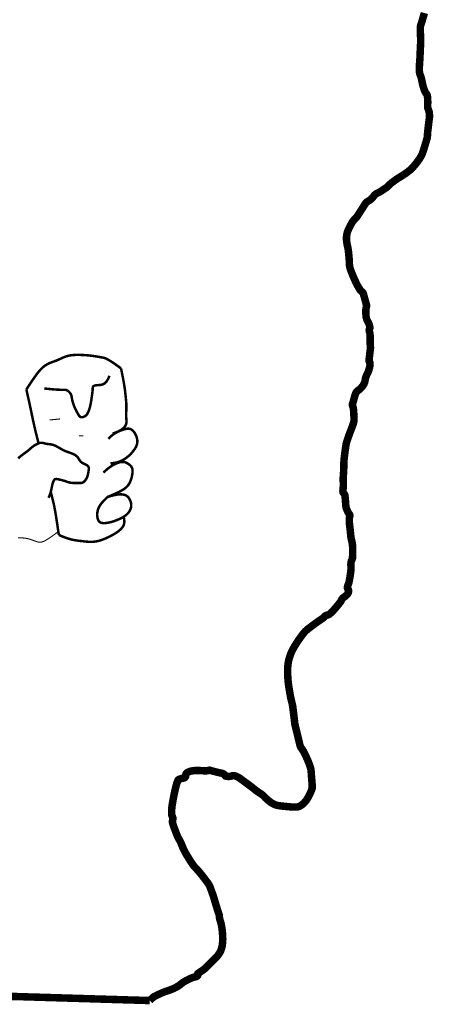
# Model space of a CAD drawing. Extents: x 0.5 to 9, y 11.5 to 22.5.
# Tile 154 of 157: x 7.939 to 8.32, y 12.869 to 13.777. Entities that reach past the tile are written whole.
import ezdxf

# ---------------------------------------------------------------- set-up
doc = ezdxf.new("R2010")
doc.units = 0
doc.header["$MEASUREMENT"] = 0
doc.layers.add('BELMONT-BORDER', color=5, linetype='CONTINUOUS')
doc.layers.add('FACE', color=160, linetype='CONTINUOUS')

msp = doc.modelspace()

# ---------------------------------------------------------------- linework, layer by layer
at = {"layer": 'BELMONT-BORDER', "color": 7, "const_width": 0.00690890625}
msp.add_lwpolyline([(8.058711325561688, 12.87221681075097, -0.02718888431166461), (8.06173600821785, 12.87509362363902, -0.060646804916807), (8.063300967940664, 12.87612979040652, -0.007673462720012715), (8.068685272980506, 12.87871972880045, -0.01471798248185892), (8.07155055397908, 12.87994320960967, -0.01568037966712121), (8.076239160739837, 12.8816163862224, 0.02197420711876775), (8.079570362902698, 12.88285263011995, 0.01913951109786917), (8.082487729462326, 12.88421742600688, 0.02016338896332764), (8.085146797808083, 12.88572640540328, 0.04690142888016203), (8.087491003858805, 12.88750930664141, -0.04822822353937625), (8.089775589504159, 12.88923733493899, -0.01516689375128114), (8.092111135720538, 12.89057725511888, -0.01267871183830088), (8.094989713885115, 12.89202204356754, -0.01366345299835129), (8.097724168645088, 12.8932186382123, -0.02137996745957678), (8.099521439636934, 12.89385928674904, -0.05534012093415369), (8.100295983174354, 12.89400751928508, 0.04542802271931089), (8.101241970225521, 12.89416924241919, 0.08734482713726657), (8.102097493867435, 12.89456612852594, 0.07278603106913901), (8.102920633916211, 12.89533901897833, 0.3070944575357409), (8.103003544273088, 12.89643289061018, -0.3855972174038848), (8.103199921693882, 12.89732870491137, -0.01655381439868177), (8.104240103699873, 12.89801890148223, 0.01155267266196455), (8.105740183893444, 12.89899279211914, 0.001763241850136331), (8.109283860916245, 12.90142997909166, 0.02701566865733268), (8.10950577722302, 12.90160221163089, 0.02543824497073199), (8.110499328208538, 12.90255582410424, -0.007653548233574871), (8.113684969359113, 12.905838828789, -0.003999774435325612), (8.116916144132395, 12.90901708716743, 0.004594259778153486), (8.119725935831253, 12.91178744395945, 0.03183569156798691), (8.121057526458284, 12.91330681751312, 0.01959596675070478), (8.122954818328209, 12.91598254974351, 0.05680515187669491), (8.124509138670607, 12.91908756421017, 0.0489541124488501), (8.125516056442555, 12.92298547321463, 0.02175897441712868), (8.125944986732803, 12.92681798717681, 0.02603075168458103), (8.1259962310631, 12.93004181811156, 0.009517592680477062), (8.125744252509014, 12.93460281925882, 0.0146512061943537), (8.125437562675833, 12.93755469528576, 0.009365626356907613), (8.124930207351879, 12.94087666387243, 0.01320599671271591), (8.124464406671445, 12.94321415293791, 0.03266977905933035), (8.123829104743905, 12.94535539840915, -0.03167024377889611), (8.123169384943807, 12.94756276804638, -0.05311308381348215), (8.122878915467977, 12.94995210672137, 0.07127661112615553), (8.122597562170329, 12.95172756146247, 0.011455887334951), (8.121914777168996, 12.95377159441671, -0.00995166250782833), (8.121121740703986, 12.95612213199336, -0.0005933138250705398), (8.119940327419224, 12.95988390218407, -0.001234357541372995), (8.119379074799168, 12.96169412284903, -0.007026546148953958), (8.118486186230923, 12.96475167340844, 0.008364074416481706), (8.117593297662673, 12.96780922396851, 0.009437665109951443), (8.117195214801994, 12.96901156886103, 0.00242421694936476), (8.11553498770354, 12.97365392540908, 0.008591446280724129), (8.11406631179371, 12.97749183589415, 0.02499812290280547), (8.11347383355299, 12.9787747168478, 0.02959266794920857), (8.11291214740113, 12.97970792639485, 0.009560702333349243), (8.110954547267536, 12.98244946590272, 0.006589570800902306), (8.107909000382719, 12.98643584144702, 0.005724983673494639), (8.104291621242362, 12.99093647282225, 0.02541752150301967), (8.100848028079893, 12.99471316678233, -0.04120109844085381), (8.09879598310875, 12.99711139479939, -0.01033436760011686), (8.097534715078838, 12.99893635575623, -0.006003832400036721), (8.095467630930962, 13.00214667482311, -0.002576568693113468), (8.093429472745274, 13.00543468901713, -0.005027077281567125), (8.092410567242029, 13.00713564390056, -0.01077844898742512), (8.09142013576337, 13.00891427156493, -0.006755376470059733), (8.0899404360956, 13.01180559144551, -0.02619261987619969), (8.088536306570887, 13.01506167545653, 0.02411777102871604), (8.087026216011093, 13.01860380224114, 0.02465861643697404), (8.085719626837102, 13.02099252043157, -0.02947397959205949), (8.084645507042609, 13.0230019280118, -0.01328955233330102), (8.084011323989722, 13.02447964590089, -0.003619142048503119), (8.081867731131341, 13.0299805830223, -0.008941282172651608), (8.080062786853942, 13.03498018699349, -0.03545079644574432), (8.079720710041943, 13.03627808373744, -0.04772593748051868), (8.079651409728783, 13.03703375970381, -0.02819400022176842), (8.079728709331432, 13.03831408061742, -0.0507667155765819), (8.07987222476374, 13.03896157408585, 0.04342886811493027), (8.080050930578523, 13.03971541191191, 0.1694612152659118), (8.079654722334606, 13.04177810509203, -0.1256020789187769), (8.07889324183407, 13.04447069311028, -0.02388870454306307), (8.078994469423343, 13.04905975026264, -0.02519084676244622), (8.079516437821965, 13.05338152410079, -0.002566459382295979), (8.080518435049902, 13.05902566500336, -0.005896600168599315), (8.080996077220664, 13.06147457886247, -0.002520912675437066), (8.081482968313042, 13.0637650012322, -0.001587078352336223), (8.082286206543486, 13.0673966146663, -0.01449841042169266), (8.083320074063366, 13.0714482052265, -0.01921080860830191), (8.084304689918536, 13.07444691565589, -0.04502549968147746), (8.084786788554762, 13.07545608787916, -0.07449772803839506), (8.085215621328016, 13.07598166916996, -0.09184696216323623), (8.08580548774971, 13.07634699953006, -0.02498901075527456), (8.088206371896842, 13.07714629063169, -0.03550038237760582), (8.089165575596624, 13.07734116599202, 0.0329870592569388), (8.09019872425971, 13.07754566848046, 0.3557891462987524), (8.091874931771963, 13.07986510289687, -0.3014626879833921), (8.093521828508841, 13.08269055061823, -0.02767327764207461), (8.095829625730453, 13.08367207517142, -0.04783004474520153), (8.097237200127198, 13.08403330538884, -0.01249913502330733), (8.100404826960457, 13.08444945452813, -0.02937746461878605), (8.101763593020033, 13.08451321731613, -0.005300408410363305), (8.10443137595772, 13.08445332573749, -0.007093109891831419), (8.106423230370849, 13.08435917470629, -0.006908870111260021), (8.107689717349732, 13.08426370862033, 0.006687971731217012), (8.108956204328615, 13.08416824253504, 0.02763572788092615), (8.1104947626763, 13.08415808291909, 0.02226745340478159), (8.112395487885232, 13.08433571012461, 0.1146052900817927), (8.113253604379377, 13.08466452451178, -0.1929302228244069), (8.113799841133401, 13.0847826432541, -0.03935303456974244), (8.114856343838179, 13.08451638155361, 0.01868421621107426), (8.117053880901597, 13.08386495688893, 0.0004775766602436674), (8.119902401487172, 13.08313802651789, 0.0009132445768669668), (8.121393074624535, 13.082762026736, 0.01327642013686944), (8.122988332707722, 13.0824074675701, -0.01072946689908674), (8.12496435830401, 13.08197882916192, -0.05988768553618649), (8.126334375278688, 13.08147142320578, -0.05627856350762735), (8.127628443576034, 13.08061100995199, -0.1660098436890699), (8.128025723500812, 13.0799520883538, 0.2032058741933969), (8.128392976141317, 13.07943163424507, 0.08873656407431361), (8.128758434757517, 13.07928637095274, 0.02048904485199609), (8.130427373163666, 13.07901643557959, 0.1163832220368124), (8.134296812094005, 13.07945298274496, -0.1594694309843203), (8.13717091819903, 13.07953288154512, -0.04568841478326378), (8.139700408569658, 13.07852316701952, -0.04112954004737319), (8.1422734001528, 13.07693386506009, -0.000285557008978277), (8.146129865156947, 13.07408582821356, -0.0007061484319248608), (8.14768708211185, 13.07293102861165, -6.62632607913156e-05), (8.150355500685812, 13.07094578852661, -0.0001576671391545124), (8.15147658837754, 13.07011094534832, -0.008930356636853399), (8.153867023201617, 13.06826237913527, 0.005962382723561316), (8.157430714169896, 13.06547255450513, 0.02780925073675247), (8.159887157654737, 13.06380400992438, -0.02726465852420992), (8.16239444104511, 13.06210491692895, -0.04484879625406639), (8.164263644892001, 13.0603990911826, 0.0283415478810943), (8.167127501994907, 13.0576070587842, 0.01974167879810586), (8.169983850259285, 13.05531347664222, 0.02939619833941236), (8.172044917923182, 13.05396813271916, 0.05021177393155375), (8.174855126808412, 13.05271591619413, 0.04774406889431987), (8.178009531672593, 13.05199916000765, 0.003357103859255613), (8.181189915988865, 13.05161147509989, 0.004247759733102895), (8.183707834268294, 13.0513433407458, 0.001816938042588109), (8.186280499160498, 13.05110089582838, 0.001474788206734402), (8.189451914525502, 13.05082307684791, 0.02012756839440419), (8.191344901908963, 13.05073939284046, 0.01400451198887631), (8.19406684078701, 13.05080494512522, 0.09275962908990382), (8.196504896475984, 13.05139402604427, 0.06662153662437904), (8.199460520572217, 13.05322698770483, 0.04602519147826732), (8.202162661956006, 13.05590088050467, 0.04791567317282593), (8.204233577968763, 13.05890911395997, 0.009893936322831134), (8.205904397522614, 13.06206156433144, 0.01355109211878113), (8.207015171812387, 13.06441808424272, 0.0136860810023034), (8.208183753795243, 13.06729358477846, 0.05258908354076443), (8.208386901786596, 13.06807754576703, 0.04096572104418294), (8.208479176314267, 13.06946128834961, 0.017057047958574), (8.20831490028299, 13.07278331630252, 0.001198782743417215), (8.208098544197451, 13.07529526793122, -0.001280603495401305), (8.207882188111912, 13.07780721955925, -0.005261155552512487), (8.20762519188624, 13.08132943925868, 0.006480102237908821), (8.20740956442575, 13.08418863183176, 0.04800448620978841), (8.206972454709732, 13.08653516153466, 0.02192090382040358), (8.205311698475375, 13.09148133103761, 0.01188311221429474), (8.20394758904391, 13.09478542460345, 0.007664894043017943), (8.201634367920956, 13.09982087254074, 0.04754836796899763), (8.198432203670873, 13.10515094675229, -0.09830215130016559), (8.197141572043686, 13.1078921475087, -0.003042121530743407), (8.196471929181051, 13.11065269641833, 0.001508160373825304), (8.195138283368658, 13.11622511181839, 0.002272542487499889), (8.192839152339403, 13.12552057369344, -0.01633481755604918), (8.192555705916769, 13.12682260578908, -0.01797864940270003), (8.192323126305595, 13.12840724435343, 0.003528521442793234), (8.191372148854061, 13.13650970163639, 0.0003317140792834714), (8.190672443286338, 13.14209826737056, 0.001340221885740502), (8.190494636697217, 13.14348089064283, 0.03272974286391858), (8.18993282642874, 13.14631024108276, -0.01590694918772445), (8.188582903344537, 13.15208496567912, -0.006710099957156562), (8.187844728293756, 13.15604240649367, -0.004071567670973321), (8.186769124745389, 13.162588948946, -0.02084414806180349), (8.186097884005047, 13.16850273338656, -0.01570845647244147), (8.185782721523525, 13.17639257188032, -0.03147881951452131), (8.186089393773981, 13.18202156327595, -0.03427537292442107), (8.18704644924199, 13.18711068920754, -0.03022729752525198), (8.188628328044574, 13.19196782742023, -0.03082174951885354), (8.190748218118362, 13.19650712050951, -0.01365310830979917), (8.192955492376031, 13.20031054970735, -0.01130013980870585), (8.195848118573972, 13.2047669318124, -0.01822583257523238), (8.200659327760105, 13.21129970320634, -0.0447448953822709), (8.202941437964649, 13.2136975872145, -0.01658173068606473), (8.205531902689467, 13.21582490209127, -0.006726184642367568), (8.212153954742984, 13.22076486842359, -0.01264200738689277), (8.21680538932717, 13.22396208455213, 0.02677283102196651), (8.218959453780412, 13.22553410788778, 0.0564739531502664), (8.219473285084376, 13.22605979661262, -0.03917712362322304), (8.2201862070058, 13.22684139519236, -0.1501642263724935), (8.2223110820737, 13.22788070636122, 0.138713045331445), (8.224628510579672, 13.22895046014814, 0.02433702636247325), (8.226928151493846, 13.23112219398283, 0.01588725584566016), (8.230171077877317, 13.23472005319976, 0.004972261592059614), (8.232890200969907, 13.23800227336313, 0.009203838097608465), (8.234308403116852, 13.23981649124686, 0.06001587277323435), (8.235521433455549, 13.24190978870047, -0.08561951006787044), (8.236448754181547, 13.24333719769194, -0.06696083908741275), (8.237485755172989, 13.24419328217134, 0.04266933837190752), (8.23917177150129, 13.24545301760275, 0.01643457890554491), (8.24037071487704, 13.24659218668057, 0.02273453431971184), (8.241170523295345, 13.24748119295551, 0.0877229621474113), (8.241611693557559, 13.24826589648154, 0.04876438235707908), (8.241994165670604, 13.24983070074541, 0.2120539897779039), (8.24143523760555, 13.25180677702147, -0.2199627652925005), (8.240923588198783, 13.25372598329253, -0.06060104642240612), (8.241546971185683, 13.25578824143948, 0.05049502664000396), (8.242343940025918, 13.25824491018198, 0.01465401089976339), (8.2434854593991, 13.26439614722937, 0.01751279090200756), (8.244107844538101, 13.26959449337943, 0.04070423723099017), (8.244117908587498, 13.27322149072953, -0.0495960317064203), (8.244179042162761, 13.27619999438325, -0.09582448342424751), (8.24506810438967, 13.27896881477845, 0.1231040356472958), (8.24564641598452, 13.28117118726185, 0.003746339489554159), (8.245655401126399, 13.28325089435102, -0.003374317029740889), (8.245663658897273, 13.28555989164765, -0.00237103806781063), (8.245713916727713, 13.28889526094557, 0.005253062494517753), (8.24572792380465, 13.29040086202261, 0.02564511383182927), (8.245681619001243, 13.2912823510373, 0.00909880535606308), (8.245379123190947, 13.2937503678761, 0.03234913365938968), (8.244656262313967, 13.29722993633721, -0.03886627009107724), (8.244092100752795, 13.30013497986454, -0.005632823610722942), (8.243805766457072, 13.30290904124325, 0.004278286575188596), (8.243438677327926, 13.30656234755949, 0.003884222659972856), (8.243055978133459, 13.30983329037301, -0.004621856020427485), (8.24273840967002, 13.31258269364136, -0.02247397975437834), (8.242664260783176, 13.31380052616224, -0.008176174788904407), (8.242665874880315, 13.3171527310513, -0.08609120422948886), (8.242996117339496, 13.31888301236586, 0.1257314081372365), (8.243129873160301, 13.32009183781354, 0.1625649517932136), (8.24258209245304, 13.32119121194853, -0.08935092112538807), (8.241331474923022, 13.32299458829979, -0.02028318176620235), (8.239795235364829, 13.32675807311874, -0.06151687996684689), (8.239496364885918, 13.32806924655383, -0.009182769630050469), (8.239304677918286, 13.33037710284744, 0.005712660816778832), (8.239022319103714, 13.33408870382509, 0.002096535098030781), (8.238801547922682, 13.33649353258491, 0.003018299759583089), (8.238631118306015, 13.33816229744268, 0.1962386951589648), (8.237621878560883, 13.34003022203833, -0.2134135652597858), (8.236745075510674, 13.34178931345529, -0.04589158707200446), (8.23685895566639, 13.34407243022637, 0.0342212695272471), (8.237082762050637, 13.34712690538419, 0.009733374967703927), (8.237004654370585, 13.35242517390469, -0.02076857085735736), (8.237022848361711, 13.35490929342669, -0.008390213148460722), (8.237184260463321, 13.35736499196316, 0.006439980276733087), (8.237407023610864, 13.36056341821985, 0.0131690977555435), (8.237589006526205, 13.36656385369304, -0.01911450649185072), (8.237763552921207, 13.37069691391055, -0.008961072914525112), (8.237999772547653, 13.37309092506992, -0.003329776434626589), (8.238793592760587, 13.37951565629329, -0.004058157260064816), (8.23946249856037, 13.38434227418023, -0.01639125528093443), (8.239676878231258, 13.3855297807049, -0.01979384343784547), (8.240026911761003, 13.38689511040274, -0.009075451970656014), (8.240960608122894, 13.38982301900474, -0.003025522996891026), (8.242433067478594, 13.394081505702, -0.006948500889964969), (8.24311109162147, 13.39592265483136, -0.002765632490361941), (8.24361384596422, 13.39721016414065, 0.0008444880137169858), (8.244116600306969, 13.39849767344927, 0.005211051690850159), (8.245406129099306, 13.4019218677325, 0.006616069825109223), (8.24635775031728, 13.40464219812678, 0.03706782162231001), (8.246877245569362, 13.4066836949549, 0.0480715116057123), (8.24700557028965, 13.40830450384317, 0.007704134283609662), (8.246943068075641, 13.41022883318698, 0.003538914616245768), (8.24671285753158, 13.41441373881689, 0.0007238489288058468), (8.246649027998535, 13.41541789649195, 0.0004484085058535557), (8.246542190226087, 13.41703862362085, 0.07830658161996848), (8.245695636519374, 13.42077142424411, -0.1581455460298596), (8.245569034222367, 13.42269808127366, -0.01792958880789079), (8.245880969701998, 13.42376702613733, 0.008543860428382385), (8.246577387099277, 13.42599700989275, 0.006412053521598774), (8.24752578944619, 13.42938703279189, -0.01021379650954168), (8.248137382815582, 13.43151077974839, -0.05515525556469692), (8.248634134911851, 13.43265053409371, -0.03827769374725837), (8.24964075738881, 13.43412908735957, -0.08448295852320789), (8.25089924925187, 13.43525076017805, 0.05773132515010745), (8.252818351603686, 13.43678606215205, 0.03488079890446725), (8.255073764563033, 13.43940487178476, 0.04989883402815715), (8.256320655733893, 13.44147778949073, 0.08159689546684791), (8.257236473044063, 13.44467485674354, -0.07218285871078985), (8.258202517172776, 13.44830240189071, -0.01907009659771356), (8.2593232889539, 13.45066759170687, 0.02748976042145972), (8.260073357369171, 13.45232186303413, 0.01748914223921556), (8.260609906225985, 13.45385942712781, 0.01189050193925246), (8.261264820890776, 13.45616301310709, 0.03769393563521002), (8.261655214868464, 13.45833474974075, 0.04279824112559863), (8.261688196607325, 13.46027865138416, 0.1478845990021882), (8.261124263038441, 13.4617668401, -0.1943164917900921), (8.260793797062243, 13.4629516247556, -0.002644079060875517), (8.261065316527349, 13.46525919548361, 0.001533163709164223), (8.261542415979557, 13.46923774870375, 0.0001674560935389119), (8.262069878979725, 13.47376653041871, 0.002445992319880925), (8.262104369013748, 13.47407676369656, 0.05839852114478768), (8.262089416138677, 13.47545655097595, -0.02880412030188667), (8.261894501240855, 13.47824013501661, -0.008122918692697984), (8.261904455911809, 13.48077382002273, 0.00933587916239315), (8.261914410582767, 13.48330750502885, 0.009851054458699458), (8.26186898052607, 13.48462594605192, 0.005039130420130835), (8.261703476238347, 13.48719941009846, 0.06383576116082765), (8.261356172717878, 13.48889701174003, -0.06208570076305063), (8.260993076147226, 13.49064082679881, -0.1555805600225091), (8.261307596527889, 13.49199994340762, 0.1625005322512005), (8.261591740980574, 13.4933079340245, 0.03914571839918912), (8.261393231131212, 13.49435982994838, 0.01926598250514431), (8.260744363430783, 13.49643317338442, 0.05133797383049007), (8.259470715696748, 13.49910786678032, -0.06395092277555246), (8.258501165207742, 13.50128320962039, -0.05009711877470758), (8.258065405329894, 13.50353162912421, -0.02355055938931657), (8.257850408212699, 13.50838924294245, -0.06442262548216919), (8.258383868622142, 13.51242166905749, 0.1339490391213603), (8.258371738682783, 13.51440478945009, 0.0001374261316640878), (8.258127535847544, 13.5152779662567, 3.498309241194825e-05), (8.257167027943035, 13.51870780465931, 5.864013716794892e-05), (8.255777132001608, 13.52366735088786, 0.0003130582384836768), (8.255516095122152, 13.52459615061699, 0.1758996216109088), (8.254547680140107, 13.52594452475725, -0.09960761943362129), (8.252543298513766, 13.52800121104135, -0.007683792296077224), (8.250867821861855, 13.53068201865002, -0.01676697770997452), (8.250160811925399, 13.53194689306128, -0.005871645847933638), (8.24885493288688, 13.5345536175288, -0.006045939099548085), (8.247647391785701, 13.53711470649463, -0.006159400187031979), (8.246835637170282, 13.53895128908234, -0.002977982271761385), (8.245226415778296, 13.54277985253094, -0.01853269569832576), (8.24339364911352, 13.5477256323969, -0.04495710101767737), (8.242901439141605, 13.54984721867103, -0.02965472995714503), (8.242685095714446, 13.55258623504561, 0.01770459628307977), (8.24243254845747, 13.55717876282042, 0.002412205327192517), (8.241981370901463, 13.56190542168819, 0.004294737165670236), (8.241692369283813, 13.56455661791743, 0.03033823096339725), (8.241221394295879, 13.5671771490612, -0.01960954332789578), (8.240406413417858, 13.57121269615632, -0.03483880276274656), (8.240034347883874, 13.57531693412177, -0.04443484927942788), (8.240254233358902, 13.57854299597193, -0.05264676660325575), (8.241181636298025, 13.5820004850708, -0.03274244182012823), (8.2435912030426, 13.5872169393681, -0.006895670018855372), (8.245082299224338, 13.58987036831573, -0.0185355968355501), (8.245686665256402, 13.59082831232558, -0.0550626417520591), (8.248011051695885, 13.59353305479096, 0.06063351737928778), (8.250095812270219, 13.59601417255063, 0.004094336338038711), (8.251469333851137, 13.59815942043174, -0.002517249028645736), (8.253692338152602, 13.60165567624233, -0.002666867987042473), (8.256731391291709, 13.60632768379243, -0.007271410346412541), (8.257879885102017, 13.60801877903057, -0.1220244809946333), (8.259581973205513, 13.60950206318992, 0.0679612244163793), (8.262871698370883, 13.61179975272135, 0.05840064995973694), (8.265255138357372, 13.61457983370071, -0.09344339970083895), (8.266870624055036, 13.61621805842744, -0.04410508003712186), (8.268864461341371, 13.61735406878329, 0.03269040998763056), (8.271586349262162, 13.61882374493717, 0.008986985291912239), (8.275725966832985, 13.62152657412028, 0.02032325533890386), (8.277483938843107, 13.62282738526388, 0.03893076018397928), (8.279277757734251, 13.62451702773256, -0.03916136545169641), (8.281071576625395, 13.62620667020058, -0.01218295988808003), (8.283932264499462, 13.62839428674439, -0.01170274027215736), (8.287015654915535, 13.63052684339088, -0.009097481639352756), (8.28950833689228, 13.63210175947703, 0.007941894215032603), (8.29236782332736, 13.63389919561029, 0.0115808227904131), (8.294684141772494, 13.63548461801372, 0.008333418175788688), (8.29781261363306, 13.63781412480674, 0.04082256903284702), (8.30042190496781, 13.64018857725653, 0.02220157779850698), (8.304628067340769, 13.64511704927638, 0.02813461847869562), (8.308548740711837, 13.65077669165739, 0.05512732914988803), (8.310046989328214, 13.65396379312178, 0.005017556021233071), (8.311058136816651, 13.65702258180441, 0.003509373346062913), (8.312429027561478, 13.66141987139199, 0.002576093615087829), (8.314220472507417, 13.66742228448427, 0.02143079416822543), (8.314401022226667, 13.66815363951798, 0.04211088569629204), (8.314675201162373, 13.67052720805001, -0.0220403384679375), (8.315016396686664, 13.67507371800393, -0.0003450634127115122), (8.315544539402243, 13.67946599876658, -0.0004535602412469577), (8.31595168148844, 13.68280695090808, -0.003055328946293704), (8.316231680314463, 13.68497761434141, 0.003074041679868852), (8.31651167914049, 13.68714827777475, 0.04622665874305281), (8.316556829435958, 13.68866557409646, 0.02153659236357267), (8.316213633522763, 13.69190018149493, 0.07433117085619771), (8.315438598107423, 13.6944310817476, -0.09116267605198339), (8.31487443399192, 13.69652044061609, -0.03858463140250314), (8.314864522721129, 13.69859623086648, 0.02451884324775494), (8.314940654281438, 13.70185909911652, 0.01372972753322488), (8.314730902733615, 13.70580126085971, 0.03832900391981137), (8.314509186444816, 13.70719971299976, 0.1198530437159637), (8.31359247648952, 13.70899359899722, -0.08659486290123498), (8.312172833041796, 13.71137143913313, -0.01057672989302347), (8.31103170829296, 13.71455354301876, -0.01812914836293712), (8.31047345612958, 13.71644556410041, -0.0164307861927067), (8.309853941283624, 13.71924483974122, 0.01300915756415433), (8.309095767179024, 13.72278528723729, 0.03536063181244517), (8.307974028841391, 13.72631544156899, -0.05580901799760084), (8.307353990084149, 13.72858349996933, -0.03643615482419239), (8.307175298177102, 13.73074413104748, -0.01756715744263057), (8.307289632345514, 13.73523477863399, -0.003901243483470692), (8.307585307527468, 13.73955152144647, 0.00751497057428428), (8.307722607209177, 13.74179361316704, 0.0008077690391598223), (8.307921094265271, 13.74624947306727, -0.000521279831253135), (8.308119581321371, 13.75070533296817, -0.001750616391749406), (8.308291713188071, 13.75421114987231, 0.003696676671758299), (8.308463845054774, 13.75771696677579, 0.02913733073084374), (8.308432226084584, 13.75962247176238, -0.01124530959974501), (8.30817397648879, 13.76455011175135, -0.01011691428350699), (8.30811901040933, 13.77025319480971, -0.05304064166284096), (8.308245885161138, 13.77133659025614, -0.03579146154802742), (8.30871201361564, 13.77287549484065, 0.02118939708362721), (8.309574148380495, 13.77544867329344, 0.0009954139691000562), (8.3109890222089, 13.7803889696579, 0.001658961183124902), (8.311822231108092, 13.78335772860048, 0.003276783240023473)], format="xyb", dxfattribs=at)
msp.add_lwpolyline([(7.078205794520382, 12.905815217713), (7.338376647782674, 12.90190287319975), (7.338269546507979, 12.89847210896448), (7.597263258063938, 12.89125435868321), (7.59708016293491, 12.88613031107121), (8.058711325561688, 12.87221681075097)], dxfattribs=at)
at = {"layer": 'FACE', "color": 7}
for points, const_width in [([(7.945004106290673, 13.43599116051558), (7.947620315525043, 13.4399877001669), (7.949966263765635, 13.44351872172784), (7.95208146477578, 13.44661712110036), (7.95400543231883, 13.44931579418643), (7.955777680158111, 13.45164763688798), (7.957437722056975, 13.45364554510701), (7.959025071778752, 13.45534241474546), (7.960579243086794, 13.45677114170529), (7.962132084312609, 13.45796498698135), (7.963684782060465, 13.45895867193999), (7.965230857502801, 13.45978728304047), (7.966763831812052, 13.46048590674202), (7.968277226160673, 13.4610896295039), (7.969764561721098, 13.46163353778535), (7.971219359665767, 13.46215271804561), (7.972635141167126, 13.46268225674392), (7.97400871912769, 13.46324855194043), (7.975350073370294, 13.46384324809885), (7.976672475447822, 13.4644493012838), (7.977989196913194, 13.46504966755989), (7.979313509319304, 13.46562730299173), (7.98065868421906, 13.46616516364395), (7.982037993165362, 13.46664620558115), (7.983464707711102, 13.46705338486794), (7.98494767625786, 13.46737407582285), (7.98647805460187, 13.46761332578), (7.988042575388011, 13.46778060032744), (7.989627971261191, 13.46788536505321), (7.991220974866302, 13.46793708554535), (7.992808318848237, 13.46794522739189), (7.994376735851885, 13.46791925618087), (7.995912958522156, 13.46786863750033), (7.997406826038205, 13.46780121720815), (7.998860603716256, 13.46771836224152), (8.000279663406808, 13.46761981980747), (8.001669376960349, 13.46750533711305), (8.003035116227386, 13.46737466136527), (8.004382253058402, 13.46722753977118), (8.005716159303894, 13.4670637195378), (8.007042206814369, 13.46688294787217), (8.008361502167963, 13.46668604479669), (8.009658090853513, 13.46647812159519), (8.010911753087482, 13.46626536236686), (8.012102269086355, 13.46605395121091), (8.01320941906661, 13.46585007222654), (8.014212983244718, 13.46565990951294), (8.015092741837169, 13.46548964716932), (8.015828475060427, 13.46534546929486), (8.016410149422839, 13.46523002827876), (8.01686847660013, 13.46513184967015), (8.017244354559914, 13.46503592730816), (8.017578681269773, 13.4649272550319), (8.017912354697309, 13.46479082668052), (8.018286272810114, 13.46461163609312), (8.018741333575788, 13.46437467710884), (8.019318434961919, 13.46406494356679), (8.020056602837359, 13.46366404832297), (8.020987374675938, 13.4631400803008), (8.02214041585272, 13.46245774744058), (8.023545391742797, 13.46158175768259), (8.025231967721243, 13.46047681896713), (8.027229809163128, 13.4591076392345), (8.029568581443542, 13.45743892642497), (8.03227794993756, 13.45543538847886)], 0.002302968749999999), ([(8.032277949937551, 13.45543538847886), (8.033336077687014, 13.45019736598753), (8.034173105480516, 13.44584647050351), (8.034820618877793, 13.44225997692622), (8.035310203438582, 13.43931516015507), (8.035673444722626, 13.43688929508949), (8.035941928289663, 13.43485965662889), (8.036147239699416, 13.43310351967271), (8.036320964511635, 13.43149815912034), (8.036488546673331, 13.42994145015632), (8.036650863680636, 13.42841366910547), (8.036802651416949, 13.42691569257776), (8.036938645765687, 13.42544839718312), (8.037053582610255, 13.42401265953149), (8.037142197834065, 13.42260935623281), (8.037199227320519, 13.42123936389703), (8.037219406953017, 13.41990355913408), (8.03720079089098, 13.41860002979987), (8.037154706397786, 13.41731570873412), (8.037095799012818, 13.41603474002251), (8.037038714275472, 13.41474126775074), (8.03699809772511, 13.41341943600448), (8.036988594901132, 13.41205338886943), (8.037024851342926, 13.41062727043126), (8.037121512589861, 13.40912522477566), (8.037259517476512, 13.40753690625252), (8.037284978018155, 13.40587401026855), (8.037010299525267, 13.40415374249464), (8.036247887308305, 13.40239330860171), (8.034810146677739, 13.40060991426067), (8.03250948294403, 13.39882076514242), (8.029158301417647, 13.39704306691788), (8.024569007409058, 13.39529402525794)], 0.002302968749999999), ([(7.961494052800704, 13.43697032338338), (7.96700336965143, 13.4363740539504), (7.97128202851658, 13.43600066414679), (7.974509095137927, 13.43580099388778), (7.976863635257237, 13.43572588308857), (7.978524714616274, 13.43572617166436), (7.979671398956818, 13.43575269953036), (7.980482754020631, 13.43575630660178), (7.981137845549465, 13.43568783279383), (7.981783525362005, 13.43550883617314), (7.98243778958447, 13.43522374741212), (7.983086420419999, 13.43484771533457), (7.983715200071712, 13.43439588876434), (7.984309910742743, 13.43388341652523), (7.98485633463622, 13.43332544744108), (7.985340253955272, 13.43273713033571), (7.98574745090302, 13.43213361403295), (7.986068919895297, 13.43152626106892), (7.98631650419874, 13.43091128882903), (7.986507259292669, 13.43028112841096), (7.986658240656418, 13.42962821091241), (7.986786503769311, 13.42894496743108), (7.986909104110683, 13.42822382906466), (7.987043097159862, 13.42745722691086), (7.987205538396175, 13.42663759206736), (7.987409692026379, 13.42576114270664), (7.987653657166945, 13.42483924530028), (7.987931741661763, 13.42388705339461), (7.988238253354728, 13.42291972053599), (7.988567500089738, 13.42195240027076), (7.988913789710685, 13.42100024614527), (7.989271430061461, 13.42007841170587), (7.989634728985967, 13.4192020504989), (7.989998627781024, 13.41838284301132), (7.990360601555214, 13.41761857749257), (7.990718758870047, 13.41690356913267), (7.991071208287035, 13.41623213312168), (7.991416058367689, 13.41559858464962), (7.991751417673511, 13.41499723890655), (7.992075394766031, 13.41442241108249), (7.992386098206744, 13.4138684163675), (7.992682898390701, 13.41333178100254), (7.992970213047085, 13.41281787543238), (7.993253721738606, 13.41233428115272), (7.99353910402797, 13.41188857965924), (7.993832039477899, 13.41148835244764), (7.994138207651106, 13.41114118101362), (7.994463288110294, 13.41085464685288), (7.994812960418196, 13.4106363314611), (7.995191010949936, 13.41049128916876), (7.99559365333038, 13.41041446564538), (7.996015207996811, 13.41039827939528), (7.996449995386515, 13.41043514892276), (7.996892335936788, 13.41051749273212), (7.997336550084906, 13.41063772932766), (7.99777695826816, 13.4107882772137), (7.998207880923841, 13.41096155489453), (7.998624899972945, 13.41115282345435), (7.999028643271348, 13.41136871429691), (7.99942100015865, 13.41161870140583), (7.999803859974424, 13.41191225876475), (8.000179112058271, 13.41225886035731), (8.000548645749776, 13.41266798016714), (8.000914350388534, 13.41314909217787), (8.001278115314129, 13.41371167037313), (8.001641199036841, 13.41436392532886), (8.0020023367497, 13.41510901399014), (8.002359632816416, 13.41594882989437), (8.002711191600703, 13.41688526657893), (8.003055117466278, 13.41792021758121), (8.003389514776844, 13.4190555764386), (8.003712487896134, 13.42029323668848), (8.004022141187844, 13.42163509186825), (8.00431658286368, 13.42307608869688), (8.004593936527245, 13.42458338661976), (8.004852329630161, 13.42611719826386), (8.005089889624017, 13.42763773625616), (8.005304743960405, 13.42910521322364), (8.005495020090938, 13.43047984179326), (8.005658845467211, 13.43172183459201), (8.005794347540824, 13.43279140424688), (8.005900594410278, 13.43366076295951), (8.005980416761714, 13.43435012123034), (8.006037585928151, 13.43489168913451), (8.006075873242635, 13.43531767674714), (8.006099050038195, 13.43566029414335), (8.006110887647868, 13.43595175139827), (8.006115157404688, 13.43622425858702), (8.006115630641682, 13.43651002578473), (8.006117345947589, 13.43683368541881), (8.006130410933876, 13.43718955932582), (8.006166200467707, 13.43756439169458), (8.006236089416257, 13.43794492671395), (8.00635145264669, 13.43831790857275), (8.006523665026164, 13.43867008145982), (8.006764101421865, 13.43898818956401), (8.007084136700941, 13.43925897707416), (8.00749277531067, 13.43947313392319), (8.007989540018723, 13.43963713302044), (8.008571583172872, 13.43976139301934), (8.009236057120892, 13.43985633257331), (8.009980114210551, 13.43993237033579), (8.01080090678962, 13.4399999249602), (8.011695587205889, 13.44006941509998), (8.012661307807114, 13.44015125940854), (8.013693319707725, 13.44026787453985), (8.014779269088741, 13.4404896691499), (8.015904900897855, 13.44089904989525), (8.01705596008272, 13.44157842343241), (8.01821819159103, 13.44261019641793), (8.01937734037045, 13.44407677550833), (8.020519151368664, 13.44606056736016), (8.021629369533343, 13.44864397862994)], 0.002302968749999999), ([(7.956273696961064, 13.38628014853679), (7.956267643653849, 13.38630335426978), (7.955567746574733, 13.38903163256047), (7.954872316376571, 13.39178796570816), (7.95418980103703, 13.39454543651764), (7.953528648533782, 13.3972771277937), (7.952888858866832, 13.39998303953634), (7.952270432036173, 13.40266317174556), (7.951673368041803, 13.40531752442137), (7.951097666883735, 13.40794609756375), (7.950543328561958, 13.41054889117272), (7.95001035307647, 13.41312590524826), (7.949475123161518, 13.41572678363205), (7.948914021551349, 13.41840117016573), (7.948327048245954, 13.4211490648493), (7.947714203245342, 13.42397046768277), (7.947075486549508, 13.42686537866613), (7.946410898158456, 13.42983379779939), (7.945720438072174, 13.43287572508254), (7.945004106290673, 13.43599116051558)], 0.002302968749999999), ([(7.966360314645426, 13.40787215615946), (7.97606006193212, 13.40884755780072)], 0.0009694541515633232), ([(8.020691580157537, 13.39044173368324), (8.02222903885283, 13.39215008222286), (8.023903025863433, 13.39364536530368), (8.025668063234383, 13.3949417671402), (8.027478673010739, 13.39605347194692), (8.029289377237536, 13.39699466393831), (8.03105469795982, 13.39777952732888), (8.032729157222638, 13.39842224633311), (8.034267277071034, 13.3989370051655), (8.035634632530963, 13.39933578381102), (8.036841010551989, 13.39962174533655), (8.0379072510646, 13.39979584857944), (8.038854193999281, 13.39985905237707), (8.039702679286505, 13.3998123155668), (8.04047354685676, 13.39965659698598), (8.041187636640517, 13.39939285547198), (8.041865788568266, 13.39902204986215), (8.042524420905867, 13.39854687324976), (8.043162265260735, 13.39797695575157), (8.04377363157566, 13.39732366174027), (8.044352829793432, 13.39659835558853), (8.044894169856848, 13.39581240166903), (8.045391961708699, 13.39497716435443), (8.045840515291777, 13.39410400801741), (8.04623414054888, 13.39320429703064), (8.046567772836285, 13.39228838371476), (8.046838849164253, 13.39136257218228), (8.04704543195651, 13.39043215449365), (8.047185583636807, 13.38950242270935), (8.047257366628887, 13.38857866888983), (8.047258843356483, 13.38766618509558), (8.047188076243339, 13.38677026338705), (8.047043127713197, 13.38589619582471), (8.046824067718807, 13.38504847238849), (8.046538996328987, 13.38422837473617), (8.04619802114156, 13.38343638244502), (8.045811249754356, 13.38267297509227), (8.045388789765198, 13.38193863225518), (8.044940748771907, 13.38123383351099), (8.044477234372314, 13.38055905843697), (8.04400835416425, 13.37991478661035), (8.04354360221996, 13.37930208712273), (8.043090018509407, 13.37872438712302), (8.042654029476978, 13.37818570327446), (8.042242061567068, 13.37769005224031), (8.041860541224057, 13.37724145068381), (8.041515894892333, 13.37684391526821), (8.04121454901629, 13.37650146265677), (8.04096293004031, 13.37621810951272), (8.040760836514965, 13.37599238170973), (8.040581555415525, 13.37580084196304), (8.040391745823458, 13.37561456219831), (8.040158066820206, 13.3754046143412), (8.039847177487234, 13.37514207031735), (8.03942573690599, 13.37479800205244), (8.038860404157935, 13.37434348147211), (8.038117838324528, 13.37374958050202), (8.03716617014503, 13.37300170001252), (8.035979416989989, 13.37214255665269), (8.034533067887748, 13.37122919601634), (8.032802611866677, 13.37031866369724), (8.030763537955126, 13.36946800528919), (8.028391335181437, 13.36873426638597), (8.025661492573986, 13.36817449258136), (8.022549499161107, 13.36784572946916)], 0.002302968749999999), ([(7.993529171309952, 13.39333677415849), (7.997409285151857, 13.3933389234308)], 0.0009694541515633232), ([(7.937551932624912, 13.37237941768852), (7.93819697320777, 13.37306940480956), (7.938895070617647, 13.37374426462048), (7.939650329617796, 13.37440431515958), (7.940452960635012, 13.37505112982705), (7.941289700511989, 13.37568659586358), (7.942147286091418, 13.37631260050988), (7.943012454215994, 13.37693103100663), (7.943871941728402, 13.37754377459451), (7.944712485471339, 13.37815271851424), (7.945520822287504, 13.37875975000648), (7.946286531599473, 13.37936549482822), (7.947010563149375, 13.37996553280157), (7.947696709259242, 13.3805541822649), (7.948348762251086, 13.38112576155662), (7.948970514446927, 13.38167458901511), (7.949565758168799, 13.38219498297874), (7.950138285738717, 13.38268126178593), (7.9506918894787, 13.38312774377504), (7.95123004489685, 13.38353064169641), (7.951754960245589, 13.38389374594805), (7.952268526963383, 13.38422274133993), (7.952772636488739, 13.38452331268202), (7.953269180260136, 13.38480114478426), (7.95376004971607, 13.38506192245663), (7.954247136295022, 13.38531133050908), (7.954732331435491, 13.38555505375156), (7.955217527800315, 13.38579656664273), (7.955704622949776, 13.38603050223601), (7.956195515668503, 13.38624928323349), (7.956692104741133, 13.38644533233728), (7.957196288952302, 13.38661107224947), (7.957709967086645, 13.38673892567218), (7.958235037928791, 13.38682131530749), (7.958773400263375, 13.38685066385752), (7.959326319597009, 13.38682255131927), (7.959892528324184, 13.38674518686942), (7.960470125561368, 13.38662993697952), (7.961057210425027, 13.38648816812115), (7.961651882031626, 13.38633124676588), (7.962252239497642, 13.38617053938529), (7.962856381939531, 13.38601741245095), (7.963462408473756, 13.38588323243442), (7.964068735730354, 13.38577620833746), (7.964675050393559, 13.38569191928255), (7.965281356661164, 13.38562278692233), (7.965887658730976, 13.38556123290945), (7.96649396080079, 13.38549967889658), (7.9671002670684, 13.38543054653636), (7.967706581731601, 13.38534625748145), (7.968312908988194, 13.38523923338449), (7.968919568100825, 13.38510315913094), (7.969528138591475, 13.38493677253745), (7.970140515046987, 13.38474007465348), (7.970758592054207, 13.38451306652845), (7.971384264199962, 13.38425574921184), (7.972019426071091, 13.38396812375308), (7.972665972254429, 13.38365019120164), (7.973325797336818, 13.38330195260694), (7.974000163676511, 13.38292467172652), (7.974687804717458, 13.38252466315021), (7.975386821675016, 13.3821095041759), (7.976095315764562, 13.38168677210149), (7.976811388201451, 13.38126404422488), (7.977533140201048, 13.38084889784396), (7.978258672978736, 13.38044891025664), (7.978986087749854, 13.3800716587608), (7.979714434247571, 13.37972251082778), (7.980446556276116, 13.37939799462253), (7.981186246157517, 13.37909242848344), (7.98193729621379, 13.37880013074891), (7.982703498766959, 13.37851541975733), (7.983488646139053, 13.37823261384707), (7.984296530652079, 13.37794603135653), (7.985130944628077, 13.3776499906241), (7.985992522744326, 13.37733880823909), (7.986869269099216, 13.37700679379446), (7.987746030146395, 13.37664825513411), (7.988607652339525, 13.37625750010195), (7.989438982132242, 13.37582883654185), (7.990224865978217, 13.37535657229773), (7.990950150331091, 13.37483501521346), (7.991599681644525, 13.37425847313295), (7.992164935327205, 13.37362504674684), (7.992663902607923, 13.37294800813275), (7.993121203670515, 13.37224442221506), (7.993561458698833, 13.37153135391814), (7.9940092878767, 13.37082586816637), (7.994489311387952, 13.37014502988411), (7.995026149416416, 13.36950590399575), (7.995644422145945, 13.36892555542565), (7.99635927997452, 13.36841536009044), (7.997147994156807, 13.36796393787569), (7.997978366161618, 13.36755421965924), (7.998818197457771, 13.36716913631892), (7.999635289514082, 13.36679161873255), (8.000397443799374, 13.36640459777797), (8.00107246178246, 13.365991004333), (8.001628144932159, 13.36553376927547), (8.002040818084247, 13.36501993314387), (8.002320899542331, 13.3644529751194), (8.002487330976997, 13.36384048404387), (8.002559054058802, 13.36319004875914), (8.002555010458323, 13.36250925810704), (8.002494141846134, 13.36180570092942), (8.0023953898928, 13.36108696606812), (8.002277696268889, 13.36036064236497), (8.002155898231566, 13.3596333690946), (8.002028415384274, 13.35890798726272), (8.001889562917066, 13.35818638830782), (8.001733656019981, 13.35747046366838), (8.00155500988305, 13.3567621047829), (8.00134793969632, 13.35606320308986), (8.001106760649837, 13.35537565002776), (8.000825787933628, 13.35470133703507), (8.000501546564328, 13.35404310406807), (8.000139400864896, 13.35340758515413), (7.999746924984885, 13.35280236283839), (7.999331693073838, 13.35223501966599), (7.99890127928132, 13.35171313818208), (7.998463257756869, 13.35124430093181), (7.998025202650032, 13.35083609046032), (7.997594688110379, 13.35049608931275), (7.997175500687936, 13.35022903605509), (7.996756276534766, 13.35002829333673), (7.996321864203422, 13.34988437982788), (7.995857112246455, 13.34978781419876), (7.995346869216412, 13.34972911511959), (7.99477598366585, 13.3496988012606), (7.994129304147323, 13.349687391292), (7.993391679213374, 13.34968540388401), (7.992554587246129, 13.34968557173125), (7.99163602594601, 13.34968948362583), (7.990660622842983, 13.34970094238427), (7.989653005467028, 13.34972375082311), (7.988637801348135, 13.34976171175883), (7.987639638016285, 13.34981862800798), (7.986683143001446, 13.34989830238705), (7.985792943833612, 13.35000453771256), (7.984986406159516, 13.35013986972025), (7.98425184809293, 13.35030176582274), (7.983570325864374, 13.35048642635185), (7.982922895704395, 13.35069005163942), (7.982290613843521, 13.35090884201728), (7.98165453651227, 13.35113899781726), (7.980995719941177, 13.35137671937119), (7.98029522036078, 13.35161820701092), (7.979540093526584, 13.35185966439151), (7.97874139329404, 13.3520973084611), (7.977916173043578, 13.35232735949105), (7.977081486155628, 13.35254603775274), (7.976254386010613, 13.35274956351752), (7.975451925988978, 13.35293415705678), (7.974691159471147, 13.35309603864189), (7.973989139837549, 13.3532314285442), (7.973358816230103, 13.35333528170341), (7.972796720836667, 13.35339749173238), (7.972295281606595, 13.35340668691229), (7.971846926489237, 13.35335149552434), (7.971444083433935, 13.3532205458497), (7.971079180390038, 13.35300246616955), (7.970744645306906, 13.35268588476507), (7.970432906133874, 13.35225942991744), (7.970137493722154, 13.35171583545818), (7.969856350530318, 13.35106425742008), (7.969588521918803, 13.35031795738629), (7.969333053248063, 13.34949019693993), (7.969088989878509, 13.34859423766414), (7.968855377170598, 13.34764334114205), (7.968631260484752, 13.3466507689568), (7.968415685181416, 13.34562978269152), (7.968204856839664, 13.34458985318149), (7.967983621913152, 13.34352528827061), (7.967733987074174, 13.34242660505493), (7.967437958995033, 13.34128432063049), (7.967077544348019, 13.34008895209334), (7.966634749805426, 13.33883101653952), (7.966091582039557, 13.33750103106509), (7.965430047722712, 13.33608951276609)], 0.002302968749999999), ([(8.016105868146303, 13.35938727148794), (8.018272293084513, 13.36143063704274), (8.020381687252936, 13.36319524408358), (8.02241913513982, 13.36469687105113), (8.024369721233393, 13.36595129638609), (8.026218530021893, 13.36697429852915), (8.02795064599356, 13.36778165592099), (8.029551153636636, 13.3683891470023), (8.03100513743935, 13.36881255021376), (8.032303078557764, 13.36906820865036), (8.033457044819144, 13.36917472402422), (8.034484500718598, 13.36915126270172), (8.03540291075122, 13.36901699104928), (8.036229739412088, 13.36879107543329), (8.03698245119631, 13.36849268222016), (8.037678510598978, 13.36814097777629), (8.038335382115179, 13.36775512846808), (8.038966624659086, 13.36735071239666), (8.039570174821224, 13.366928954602), (8.040140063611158, 13.36648749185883), (8.040670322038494, 13.36602396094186), (8.041154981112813, 13.36553599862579), (8.041588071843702, 13.36502124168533), (8.041963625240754, 13.3644773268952), (8.042275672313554, 13.36390189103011), (8.042520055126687, 13.3632930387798), (8.04269985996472, 13.36265074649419), (8.0428199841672, 13.36197545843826), (8.042885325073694, 13.36126761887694), (8.042900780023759, 13.36052767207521), (8.042871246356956, 13.35975606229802), (8.042801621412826, 13.35895323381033), (8.04269680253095, 13.35811963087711), (8.042560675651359, 13.35725657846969), (8.042393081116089, 13.35636892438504), (8.04219284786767, 13.35546239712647), (8.041958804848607, 13.35454272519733), (8.041689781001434, 13.35361563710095), (8.041384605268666, 13.35268686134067), (8.041042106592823, 13.35176212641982), (8.040661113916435, 13.35084716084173), (8.04023750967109, 13.34994633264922), (8.039755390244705, 13.34905856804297), (8.039195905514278, 13.34818143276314), (8.038540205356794, 13.34731249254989), (8.03776943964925, 13.34644931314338), (8.036864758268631, 13.34558946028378), (8.035807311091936, 13.34473049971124), (8.034578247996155, 13.34386999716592), (8.033171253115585, 13.34300829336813), (8.031630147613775, 13.3421568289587), (8.030011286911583, 13.34132981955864), (8.028371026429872, 13.3405414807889), (8.026765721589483, 13.3398060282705), (8.025251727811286, 13.3391376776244), (8.023885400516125, 13.3385506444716), (8.022723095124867, 13.33805914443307), (8.021806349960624, 13.33767273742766), (8.02111743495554, 13.33738236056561), (8.020623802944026, 13.337174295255), (8.020292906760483, 13.33703482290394), (8.020092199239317, 13.3369502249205), (8.019989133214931, 13.33690678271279), (8.019951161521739, 13.3368907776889), (8.019945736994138, 13.33688849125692), (8.019942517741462, 13.3368853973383), (8.019919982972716, 13.33686373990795), (8.019858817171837, 13.33680495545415), (8.019739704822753, 13.33669048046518), (8.019543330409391, 13.3365017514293), (8.019250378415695, 13.33622020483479), (8.018841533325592, 13.33582727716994), (8.018297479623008, 13.335304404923), (8.017608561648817, 13.33463851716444), (8.016803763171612, 13.33383851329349), (8.015921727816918, 13.33291878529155), (8.015001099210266, 13.33189372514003), (8.014080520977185, 13.33077772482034), (8.013198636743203, 13.32958517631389), (8.012394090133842, 13.32833047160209), (8.011705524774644, 13.32702800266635), (8.011163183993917, 13.32569298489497), (8.010763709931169, 13.32434392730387), (8.010495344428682, 13.32300016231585), (8.010346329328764, 13.32168102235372), (8.010304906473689, 13.3204058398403), (8.01035931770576, 13.31919394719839), (8.01049780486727, 13.3180646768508), (8.010708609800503, 13.31703736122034), (8.010982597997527, 13.31612741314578), (8.011321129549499, 13.3153345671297), (8.011728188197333, 13.31465463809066), (8.012207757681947, 13.3140834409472), (8.01276382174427, 13.31361679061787), (8.01340036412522, 13.31325050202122), (8.014121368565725, 13.31298039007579), (8.014930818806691, 13.31280226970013), (8.015829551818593, 13.31271127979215), (8.016805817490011, 13.31269985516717), (8.017844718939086, 13.31275975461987), (8.018931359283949, 13.31288273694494), (8.02005084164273, 13.31306056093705), (8.021188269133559, 13.3132849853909), (8.022328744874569, 13.31354776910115), (8.023457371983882, 13.31384067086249), (8.024561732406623, 13.31415660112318), (8.025639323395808, 13.31449307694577), (8.026690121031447, 13.3148487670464), (8.027714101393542, 13.3152223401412), (8.028711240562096, 13.3156124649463), (8.029681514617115, 13.31601781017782), (8.030624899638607, 13.31643704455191), (8.031541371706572, 13.31686883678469), (8.032430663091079, 13.31731248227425), (8.033291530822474, 13.31776978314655), (8.034122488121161, 13.31824316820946), (8.034922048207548, 13.31873506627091), (8.035688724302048, 13.31924790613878), (8.036421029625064, 13.31978411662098), (8.037117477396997, 13.32034612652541), (8.037776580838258, 13.32093636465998), (8.03839653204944, 13.32155686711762), (8.038974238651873, 13.32220809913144), (8.039506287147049, 13.32289013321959), (8.03998926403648, 13.32360304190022), (8.040419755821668, 13.32434689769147), (8.040794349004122, 13.3251217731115), (8.041109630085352, 13.32592774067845), (8.041362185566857, 13.32676487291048), (8.041547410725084, 13.32763373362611), (8.041655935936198, 13.32853685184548), (8.041677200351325, 13.3294772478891), (8.041600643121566, 13.33045794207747), (8.041415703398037, 13.33148195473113), (8.041111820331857, 13.33255230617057), (8.040678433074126, 13.33367201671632), (8.040104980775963, 13.33484410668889), (8.039362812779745, 13.33605288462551), (8.038350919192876, 13.33720781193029), (8.03695020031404, 13.33819963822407), (8.035041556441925, 13.33891911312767), (8.032505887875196, 13.33925698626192), (8.02922409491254, 13.33910400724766), (8.02507707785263, 13.33835092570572), (8.019945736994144, 13.33688849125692)], 0.002302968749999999), ([(7.974936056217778, 13.30182417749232), (7.974508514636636, 13.3047808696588), (7.974095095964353, 13.30760040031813), (7.973695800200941, 13.31028276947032), (7.973310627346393, 13.31282797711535), (7.972939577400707, 13.31523602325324), (7.972582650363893, 13.31750690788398), (7.97223984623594, 13.31964063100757), (7.971911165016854, 13.32163719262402), (7.971585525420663, 13.32353705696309), (7.971251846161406, 13.32538068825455), (7.970910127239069, 13.3271680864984), (7.970560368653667, 13.32889925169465), (7.97020257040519, 13.3305741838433), (7.969836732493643, 13.33219288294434), (7.969462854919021, 13.33375534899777), (7.96908093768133, 13.3352615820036), (7.968687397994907, 13.33679704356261), (7.968278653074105, 13.33844719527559), (7.967854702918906, 13.34021203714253), (7.967525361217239, 13.34162157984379)], 0.002302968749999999), ([(7.974936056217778, 13.30182417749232), (7.978447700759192, 13.30030874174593), (7.981576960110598, 13.29912400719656), (7.984370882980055, 13.29822164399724), (7.98687651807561, 13.29755332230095), (7.989140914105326, 13.29707071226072), (7.991211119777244, 13.29672548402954), (7.993134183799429, 13.29646930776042), (7.994957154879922, 13.29625385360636), (7.996720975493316, 13.29604153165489), (7.998442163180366, 13.29583771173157), (8.00013112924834, 13.29565850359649), (8.001798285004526, 13.29552001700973), (8.003454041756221, 13.29543836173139), (8.005108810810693, 13.29542964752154), (8.006773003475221, 13.29550998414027), (8.008457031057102, 13.29569548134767), (8.010168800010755, 13.2959981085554), (8.011906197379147, 13.29641327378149), (8.013664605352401, 13.29693224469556), (8.015439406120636, 13.29754628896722), (8.017225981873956, 13.29824667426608), (8.019019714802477, 13.29902466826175), (8.020815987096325, 13.29987153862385), (8.02261018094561, 13.30077855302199), (8.024393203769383, 13.30173780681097), (8.026138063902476, 13.30274470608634), (8.027813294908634, 13.30379548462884), (8.029387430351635, 13.30488637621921), (8.03082900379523, 13.3060136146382), (8.03210654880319, 13.30717343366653), (8.033188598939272, 13.30836206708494), (8.034043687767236, 13.30957574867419), (8.03465154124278, 13.31080845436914), (8.035036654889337, 13.31204512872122), (8.035234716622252, 13.31326845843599), (8.035281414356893, 13.31446113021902), (8.035212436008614, 13.31560583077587), (8.035063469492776, 13.3166852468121), (8.034870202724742, 13.31768206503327), (8.03466832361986, 13.31857897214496)], 0.002302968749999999), ([(7.9374524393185, 13.29896918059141), (7.938797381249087, 13.29908543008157), (7.940024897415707, 13.29909940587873), (7.941145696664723, 13.29905470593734), (7.942170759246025, 13.29898752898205), (7.943112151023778, 13.2989044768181), (7.943982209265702, 13.29880475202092), (7.944793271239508, 13.29868755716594), (7.945557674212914, 13.29855209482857), (7.946287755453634, 13.29839756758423), (7.946995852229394, 13.29822317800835), (7.947694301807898, 13.29802812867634), (7.948393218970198, 13.2978124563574), (7.949093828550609, 13.29757953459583), (7.949795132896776, 13.29733357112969), (7.950496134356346, 13.29707877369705), (7.951195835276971, 13.29681935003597), (7.951893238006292, 13.29655950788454), (7.952587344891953, 13.2963034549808), (7.95327715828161, 13.29605539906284), (7.953962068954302, 13.29582014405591), (7.9546430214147, 13.29560487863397), (7.955321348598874, 13.29541738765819), (7.955998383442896, 13.29526545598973), (7.956675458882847, 13.29515686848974), (7.957353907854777, 13.2950994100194), (7.958035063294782, 13.29510086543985), (7.958720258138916, 13.29516901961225), (7.959411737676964, 13.29530987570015), (7.96011539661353, 13.29552231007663), (7.96083804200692, 13.29580341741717), (7.961586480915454, 13.29615029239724), (7.962367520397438, 13.2965600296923), (7.963187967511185, 13.29702972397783), (7.964054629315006, 13.29755646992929), (7.964974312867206, 13.29813736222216), (7.965957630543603, 13.29877444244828), (7.967030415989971, 13.29948953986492), (7.968222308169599, 13.30030943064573), (7.969562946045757, 13.30126089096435), (7.971081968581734, 13.30237069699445), (7.972809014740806, 13.30366562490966), (7.974483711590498, 13.30495002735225)], 0.0009694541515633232)]:
    msp.add_lwpolyline(points, dxfattribs=dict(at, const_width=const_width))

doc.saveas('drawing.dxf')
